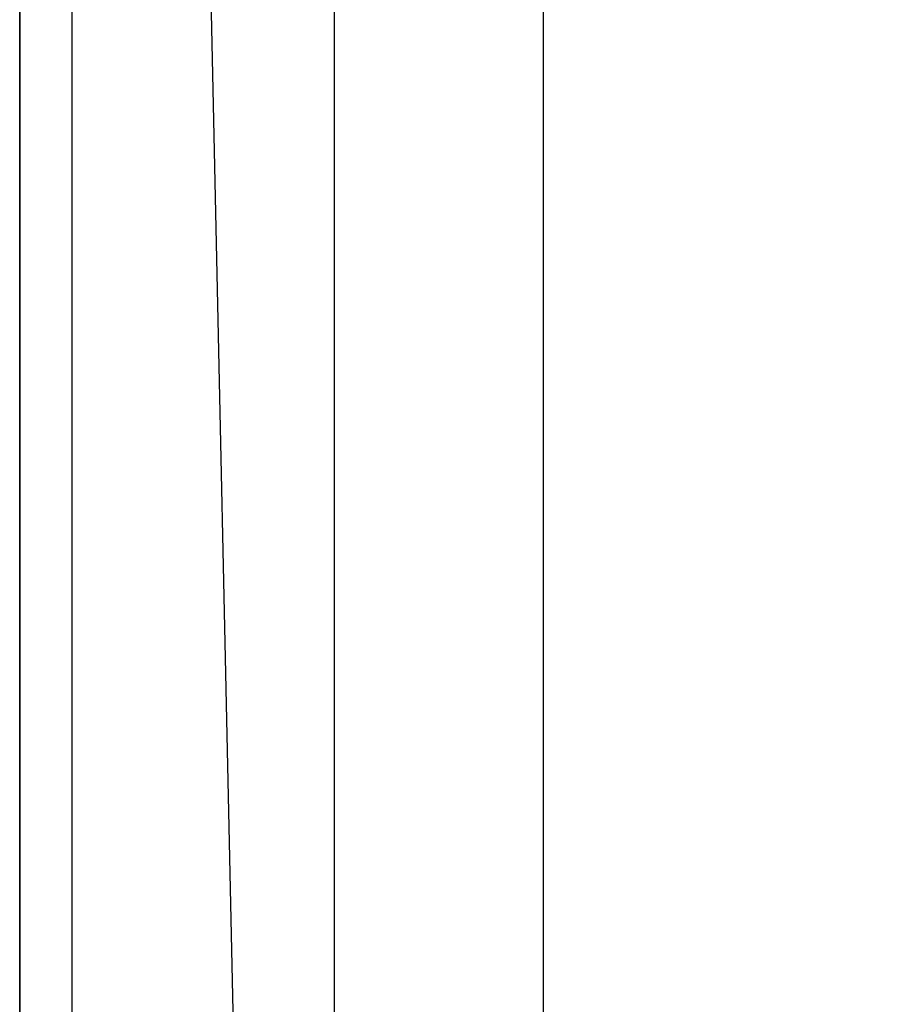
# Model space of a CAD drawing. Header units: millimetres. Extents: x 373037 to 682063, y 76092 to 274210.
# Tile 154 of 256: x 655477 to 656313, y 263588 to 264528. Entities that reach past the tile are written whole.
import ezdxf

# ---------------------------------------------------------------- set-up
doc = ezdxf.new("R2010")
doc.units = ezdxf.units.MM
doc.header["$LTSCALE"] = 100
for name, pattern in [('CK_ČERCHOVANÁ 50', [6, 3, -1.5, 0, -1.5]), ('ČERCHOVANÁ', [25.4, 12.7, -6.35, 0, -6.35]), ('ČÁRKOVANÁ01-01', [2, 1, -1])]:
    doc.linetypes.add(name, pattern=pattern)
doc.layers.add('PUDORYS', color=253, linetype='CONTINUOUS')

msp = doc.modelspace()

# ---------------------------------------------------------------- linework, layer by layer
at = {"layer": 'PUDORYS', "color": 252, "linetype": 'ČERCHOVANÁ', "ltscale": 25, "true_color": 0x939598}
msp.add_line((655776.64, 274209.56), (655776.64, 249134.92), dxfattribs=at)
at = {"layer": 'PUDORYS', "color": 252, "linetype": 'CK_ČERCHOVANÁ 50', "ltscale": 50, "true_color": 0x939598}
for p, q in [((655476.64, 249832.15), (655476.64, 273032.15)), ((655976.64, 261732.15), (655976.64, 265932.15))]:
    msp.add_line(p, q, dxfattribs=at)
at = {"layer": 'PUDORYS', "color": 252, "linetype": 'ČÁRKOVANÁ01-01', "ltscale": 200, "true_color": 0x939598}
msp.add_line((655976.64, 249832.15), (655476.64, 273032.15), dxfattribs=at)
at = {"layer": 'PUDORYS', "color": 252, "ltscale": 20, "true_color": 0x939598}
for p, q in [((655976.64, 250032.15), (655976.64, 272832.15)), ((655476.64, 261669.65), (655476.64, 265994.65))]:
    msp.add_line(p, q, dxfattribs=at)
at = {"layer": 'PUDORYS', "color": 252, "ltscale": 5, "true_color": 0x939598}
msp.add_line((655526.64, 250082.15), (655526.64, 272782.15), dxfattribs=at)
msp.add_lwpolyline([(655476.64, 250032.15), (681176.64, 250032.15), (681176.64, 272832.15), (655476.64, 272832.15)], close=True, dxfattribs=at)
at = {"layer": 'PUDORYS', "color": 252, "true_color": 0x939598}
msp.add_lwpolyline([(681176.64, 250032.15), (655476.64, 250032.15), (655476.64, 272832.15), (681176.64, 272832.15)], close=True, dxfattribs=at)

doc.saveas('drawing.dxf')
